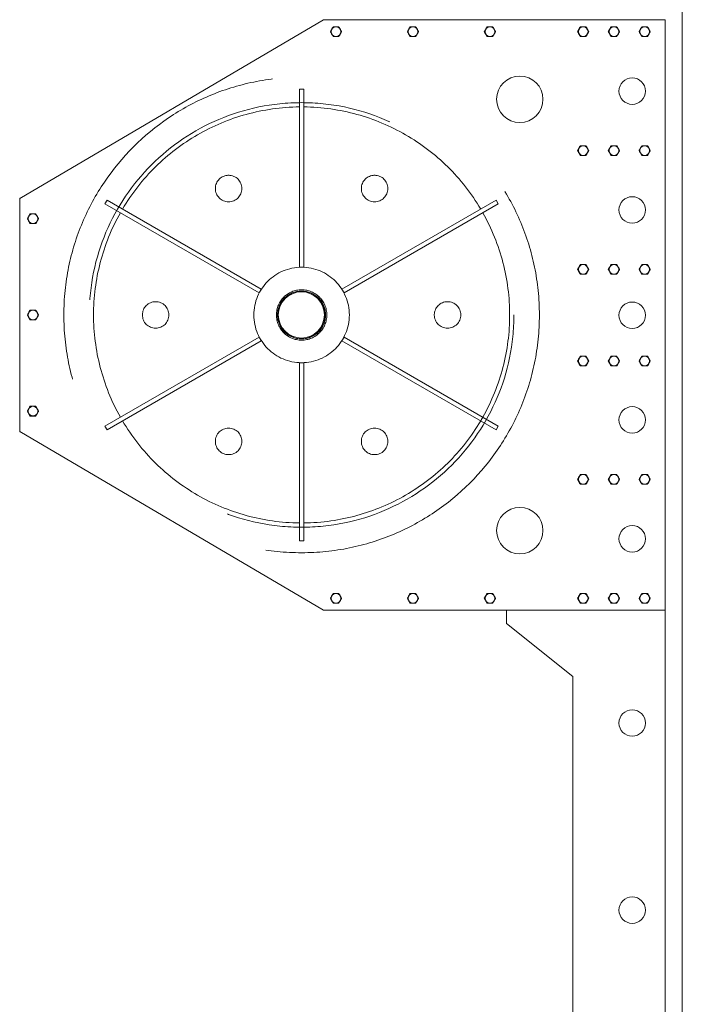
# Model space of a CAD drawing. Header units: millimetres. Extents: x 11264 to 19674, y -752784 to -746844.
# Tile 6 of 56: x 12254 to 12639, y -748565 to -747993. Entities that reach past the tile are written whole.
import ezdxf

# ---------------------------------------------------------------- set-up
doc = ezdxf.new("R2010")
doc.units = ezdxf.units.MM
doc.header["$MEASUREMENT"] = 0
for name, pattern in [('DGN Style 1', [238.072395, 0.396127, -237.676268]), ('DGN Style 2', [396.127113, 237.676268, -158.450845]), ('DGN Style 6', [753.433768, 0.396127, -158.450845, 277.288979, -158.450845, 0.396127, -158.450845])]:
    doc.linetypes.add(name, pattern=pattern)
doc.layers.add('Main Cradle', color=7, linetype='Continuous', lineweight=0)
doc.layers.add('Sheave', color=7, linetype='Continuous', lineweight=0)

# ---------------------------------------------------------------- blocks, each defined once
blk = doc.blocks.new('*U58')
at = {"color": 7, "linetype": 'DGN Style 2', "lineweight": 0, "flags": 128}
for points in [[(-3049.26, 1677.55), (-3051.73, 1677.55), (-3051.73, 1780.98), (-3049.26, 1780.98), (-3049.26, 1677.55)], [(-3073.9, 1664.75), (-3075.13, 1662.61), (-3164.71, 1714.33), (-3163.47, 1716.46), (-3073.9, 1664.75)], [(-3025.86, 1662.61), (-3027.09, 1664.75), (-2937.52, 1716.46), (-2936.29, 1714.33), (-3025.86, 1662.61)], [(-3075.13, 1637.01), (-3073.9, 1634.88), (-3163.47, 1583.16), (-3164.71, 1585.3), (-3075.13, 1637.01)], [(-3027.09, 1634.88), (-3025.86, 1637.01), (-2936.29, 1585.3), (-2937.52, 1583.16), (-3027.09, 1634.88)], [(-3051.73, 1622.08), (-3049.26, 1622.08), (-3049.26, 1518.64), (-3051.73, 1518.64), (-3051.73, 1622.08)]]:
    blk.add_lwpolyline(points, close=True, dxfattribs=at)
at = {"color": 7, "linetype": 'DGN Style 6', "lineweight": 0, "flags": 128}
blk.add_lwpolyline([(-3064.36, 1649.81, 1), (-3036.63, 1649.81, 1), (-3064.36, 1649.81)], format="xyb", close=True, dxfattribs=at)
at = {"color": 7, "linetype": 'DGN Style 2', "lineweight": 0}
for centre, radius in [((-3050.5, 1649.81), 138.06), ((-3050.5, 1649.81), 123.27), ((-3092.87, 1723.2), 7.7), ((-3008.12, 1723.2), 7.7), ((-3050.5, 1649.81), 27.73), ((-3050.5, 1649.81), 14.64), ((-3050.5, 1649.81), 13.87), ((-3135.24, 1649.81), 7.7), ((-2965.75, 1649.81), 7.7), ((-3092.87, 1576.42), 7.7), ((-3008.12, 1576.42), 7.7)]:
    blk.add_circle(centre, radius, dxfattribs=at)
at = {"color": 7, "linetype": 'DGN Style 2', "lineweight": 0, "extrusion": (0, 0, -1)}
for start, end in [(30.5847, 89.4153), (209.4153, 210.5847)]:
    blk.add_arc((3050.5, 1649.81), 120.8, start, end, dxfattribs=at)
at = {"color": 7, "linetype": 'DGN Style 2', "lineweight": 0}
for start, end in [(30.5847, 89.4153), (150.5847, 209.4153), (330.5847, 29.4153), (210.5847, 269.4153), (270.5847, 329.4153)]:
    blk.add_arc((-3050.5, 1649.81), 120.8, start, end, dxfattribs=at)
at = {"layer": 'Main Cradle', "color": 7, "linetype": 'Continuous', "lineweight": 0}
blk.add_line((-2829.46, 2278.47), (-2829.46, 1021.15), dxfattribs=at)
at = {"layer": 'Sheave', "color": 7, "linetype": 'Continuous', "lineweight": 0}
for p, q in [((-3037.86, 1821.25), (-3214.18, 1717.5)), ((-2839.46, 1821.25), (-3037.86, 1821.25)), ((-2839.46, 1478.37), (-2839.46, 1821.25)), ((-3033.79, 1814.32), (-3033.79, 1814.32)), ((-2989.1, 1814.32), (-2989.1, 1814.32)), ((-2944.42, 1814.32), (-2944.42, 1814.32)), ((-2883.75, 1814.32), (-2883.75, 1814.32)), ((-2865.9, 1814.32), (-2865.9, 1814.32)), ((-2848.04, 1814.32), (-2848.04, 1814.32)), ((-2839.45, 1805.85), (-2839.46, 1805.85)), ((-2883.75, 1745.28), (-2883.75, 1745.28)), ((-2865.9, 1745.28), (-2865.9, 1745.28)), ((-2848.04, 1745.28), (-2848.04, 1745.28)), ((-3214.18, 1717.61), (-3214, 1717.61)), ((-3214.18, 1717.5), (-3214.18, 1717.61)), ((-3214.18, 1717.5), (-3214.18, 1582.12)), ((-3209.74, 1705.67), (-3209.74, 1705.67)), ((-2883.75, 1676.24), (-2883.75, 1676.24)), ((-2865.9, 1676.24), (-2865.9, 1676.24)), ((-2848.04, 1676.24), (-2848.04, 1676.24)), ((-3209.74, 1649.81), (-3209.74, 1649.81)), ((-2883.75, 1623.03), (-2883.75, 1623.03)), ((-2865.9, 1623.03), (-2865.9, 1623.03)), ((-2848.04, 1623.03), (-2848.04, 1623.03)), ((-3209.74, 1593.96), (-3209.74, 1593.96)), ((-3214.18, 1582.12), (-3037.86, 1478.37)), ((-3214.18, 1582.02), (-3214.18, 1582.12)), ((-3214, 1582.02), (-3214.18, 1582.02)), ((-2883.75, 1554.35), (-2883.75, 1554.35)), ((-2865.9, 1554.35), (-2865.9, 1554.35)), ((-2848.04, 1554.35), (-2848.04, 1554.35)), ((-2839.45, 1493.78), (-2839.46, 1493.78)), ((-3033.79, 1485.31), (-3033.79, 1485.31)), ((-2989.1, 1485.31), (-2989.1, 1485.31)), ((-2944.42, 1485.31), (-2944.42, 1485.31)), ((-2883.75, 1485.31), (-2883.75, 1485.31)), ((-2865.9, 1485.31), (-2865.9, 1485.31)), ((-2848.04, 1485.31), (-2848.04, 1485.31)), ((-3037.86, 1478.37), (-2839.46, 1478.37)), ((-2931.54, 1478.37), (-2931.54, 1470.66)), ((-2839.45, 1478.37), (-2839.46, 1478.37)), ((-2839.46, 1154.32), (-2839.46, 1478.37)), ((-2931.54, 1470.66), (-2893.02, 1439.85)), ((-2893.02, 1439.85), (-2893.02, 1192.84))]:
    blk.add_line(p, q, dxfattribs=at)
for centre, radius in [((-3030.53, 1814.32), 2.82), ((-2985.84, 1814.32), 2.82), ((-2941.16, 1814.32), 2.82), ((-3206.48, 1705.67), 2.82), ((-3050.64, 1649.81), 13.41), ((-3206.48, 1649.81), 2.82), ((-2887.01, 1623.03), 2.82), ((-2869.16, 1623.03), 2.82), ((-2851.3, 1623.03), 2.82), ((-2887.01, 1554.35), 2.82), ((-2869.16, 1554.35), 2.82), ((-2851.3, 1554.35), 2.82), ((-2887.01, 1485.31), 2.82), ((-2869.16, 1485.31), 2.82), ((-2851.3, 1485.31), 2.82)]:
    blk.add_arc(centre, radius, 0, 360, dxfattribs=at)
at = {"layer": 'Sheave', "color": 7, "linetype": 'Continuous', "lineweight": 0, "extrusion": (0, 0, -1)}
for centre, radius, start, end in [((2887.01, 1814.32), 2.82, 0, 360), ((2869.16, 1814.32), 2.82, 0, 360), ((2851.3, 1814.32), 2.82, 0, 360), ((2923.84, 1775.03), 13.48, 0, 360), ((2923.83, 1775.03), 13.48, 360, 89.9799), ((2858.54, 1779.8), 7.7, 0, 360), ((2858.53, 1779.8), 7.7, 0, 89.9649), ((2858.53, 1779.8), 7.7, 270.0351, 0), ((2923.83, 1775.03), 13.48, 270.0201, 360), ((2887.01, 1745.28), 2.82, 0, 360), ((2869.16, 1745.28), 2.82, 0, 360), ((2851.3, 1745.28), 2.82, 0, 360), ((2858.54, 1710.76), 7.7, 0, 360), ((2858.53, 1710.76), 7.7, 0, 89.9649), ((2858.53, 1710.76), 7.7, 270.0351, 0), ((2887.01, 1676.24), 2.82, 0, 360), ((2869.16, 1676.24), 2.82, 0, 360), ((2851.3, 1676.24), 2.82, 0, 360), ((3050.65, 1649.81), 13.87, 0, 360), ((3050.64, 1649.81), 13.87, 360, 89.9822), ((2858.54, 1649.63), 7.7, 0, 360), ((2858.53, 1649.63), 7.7, 0, 89.9649), ((3050.64, 1649.81), 13.87, 270.0212, 360), ((2858.53, 1649.63), 7.7, 270.0351, 0), ((3206.48, 1593.96), 2.82, 0, 360), ((2858.54, 1588.86), 7.7, 0, 360), ((2858.53, 1588.86), 7.7, 0, 89.9649), ((2858.53, 1588.86), 7.7, 270.0351, 0), ((2923.84, 1524.59), 13.48, 0, 360), ((2923.83, 1524.59), 13.48, 0, 89.9799), ((2858.54, 1519.82), 7.7, 0, 360), ((2858.53, 1519.82), 7.7, 0, 89.9649), ((2923.83, 1524.59), 13.48, 270.0201, 0), ((2858.53, 1519.82), 7.7, 270.0351, 0), ((3030.53, 1485.31), 2.82, 0, 360), ((2985.84, 1485.31), 2.82, 0, 360), ((2941.16, 1485.31), 2.82, 0, 360), ((2858.54, 1412.88), 7.7, 0, 360), ((2858.53, 1412.88), 7.7, 360, 89.9649), ((2858.53, 1412.88), 7.7, 270.0351, 360), ((2858.54, 1304.25), 7.7, 0, 360), ((2858.53, 1304.25), 7.7, 0, 89.9649), ((2858.53, 1304.25), 7.7, 270.0351, 0)]:
    blk.add_arc(centre, radius, start, end, dxfattribs=at)
at = {"layer": 'Sheave', "color": 7, "linetype": 'Continuous', "lineweight": 0}
for points, knots in [([(-3033.79, 1814.32), (-3033.41, 1814.97), (-3032.89, 1815.88), (-3032.35, 1816.81), (-3032.22, 1817.03), (-3032.16, 1817.14)], [0, 0, 0, 0, 0.752236, 0.875551, 1, 1, 1, 1]), ([(-3032.16, 1811.49), (-3032.53, 1812.14), (-3033.06, 1813.06), (-3033.6, 1813.99), (-3033.72, 1814.21), (-3033.79, 1814.32)], [0, 0, 0, 0, 0.752236, 0.87555, 1, 1, 1, 1]), ([(-3032.16, 1817.14), (-3031.67, 1817.14), (-3030.65, 1817.14), (-3029.51, 1817.14), (-3028.99, 1817.14), (-3028.89, 1817.14)], [0, 0, 0, 0, 0.483461, 0.908171, 1, 1, 1, 1]), ([(-3028.89, 1817.14), (-3028.52, 1816.49), (-3027.99, 1815.58), (-3027.45, 1814.65), (-3027.33, 1814.43), (-3027.26, 1814.32)], [0, 0, 0, 0, 0.752236, 0.87555, 1, 1, 1, 1]), ([(-3027.26, 1814.32), (-3027.64, 1813.67), (-3028.17, 1812.76), (-3028.7, 1811.82), (-3028.83, 1811.6), (-3028.89, 1811.49)], [0, 0, 0, 0, 0.752236, 0.875551, 1, 1, 1, 1]), ([(-2989.1, 1814.32), (-2988.73, 1814.97), (-2988.2, 1815.88), (-2987.66, 1816.81), (-2987.54, 1817.03), (-2987.47, 1817.14)], [0, 0, 0, 0, 0.752236, 0.875551, 1, 1, 1, 1]), ([(-2987.47, 1811.49), (-2987.85, 1812.14), (-2988.37, 1813.06), (-2988.91, 1813.99), (-2989.04, 1814.21), (-2989.1, 1814.32)], [0, 0, 0, 0, 0.752236, 0.87555, 1, 1, 1, 1]), ([(-2987.47, 1817.14), (-2986.99, 1817.14), (-2985.97, 1817.14), (-2984.83, 1817.14), (-2984.31, 1817.14), (-2984.21, 1817.14)], [0, 0, 0, 0, 0.483461, 0.908171, 1, 1, 1, 1]), ([(-2984.21, 1817.14), (-2983.84, 1816.49), (-2983.31, 1815.58), (-2982.77, 1814.65), (-2982.64, 1814.43), (-2982.58, 1814.32)], [0, 0, 0, 0, 0.752236, 0.87555, 1, 1, 1, 1]), ([(-2982.58, 1814.32), (-2982.95, 1813.67), (-2983.48, 1812.76), (-2984.02, 1811.82), (-2984.15, 1811.6), (-2984.21, 1811.49)], [0, 0, 0, 0, 0.752236, 0.875551, 1, 1, 1, 1]), ([(-2944.42, 1814.32), (-2944.04, 1814.97), (-2943.52, 1815.88), (-2942.98, 1816.81), (-2942.85, 1817.03), (-2942.79, 1817.14)], [0, 0, 0, 0, 0.752236, 0.875551, 1, 1, 1, 1]), ([(-2942.79, 1811.49), (-2943.16, 1812.14), (-2943.69, 1813.06), (-2944.23, 1813.99), (-2944.35, 1814.21), (-2944.42, 1814.32)], [0, 0, 0, 0, 0.752236, 0.87555, 1, 1, 1, 1]), ([(-2942.79, 1817.14), (-2942.3, 1817.14), (-2941.28, 1817.14), (-2940.14, 1817.14), (-2939.62, 1817.14), (-2939.53, 1817.14)], [0, 0, 0, 0, 0.483461, 0.908171, 1, 1, 1, 1]), ([(-2939.53, 1817.14), (-2939.15, 1816.49), (-2938.63, 1815.58), (-2938.09, 1814.65), (-2937.96, 1814.43), (-2937.9, 1814.32)], [0, 0, 0, 0, 0.752236, 0.87555, 1, 1, 1, 1]), ([(-2937.9, 1814.32), (-2938.27, 1813.67), (-2938.8, 1812.76), (-2939.34, 1811.82), (-2939.46, 1811.6), (-2939.53, 1811.49)], [0, 0, 0, 0, 0.752236, 0.875551, 1, 1, 1, 1]), ([(-2888.64, 1817.14), (-2889.02, 1816.49), (-2889.55, 1815.58), (-2890.08, 1814.65), (-2890.21, 1814.43), (-2890.28, 1814.32)], [0, 0, 0, 0, 0.752236, 0.87555, 1, 1, 1, 1]), ([(-2890.28, 1814.32), (-2889.9, 1813.67), (-2889.37, 1812.76), (-2888.84, 1811.82), (-2888.71, 1811.6), (-2888.64, 1811.49)], [0, 0, 0, 0, 0.752236, 0.875551, 1, 1, 1, 1]), ([(-2885.38, 1817.14), (-2885.87, 1817.14), (-2886.89, 1817.14), (-2888.03, 1817.14), (-2888.55, 1817.14), (-2888.64, 1817.14)], [0, 0, 0, 0, 0.483461, 0.908171, 1, 1, 1, 1]), ([(-2883.75, 1814.32), (-2884.13, 1814.97), (-2884.65, 1815.88), (-2885.19, 1816.81), (-2885.32, 1817.03), (-2885.38, 1817.14)], [0, 0, 0, 0, 0.752236, 0.875551, 1, 1, 1, 1]), ([(-2885.38, 1811.49), (-2885.01, 1812.14), (-2884.48, 1813.06), (-2883.94, 1813.99), (-2883.82, 1814.21), (-2883.75, 1814.32)], [0, 0, 0, 0, 0.752236, 0.87555, 1, 1, 1, 1]), ([(-2870.79, 1817.14), (-2871.16, 1816.49), (-2871.69, 1815.58), (-2872.23, 1814.65), (-2872.35, 1814.43), (-2872.42, 1814.32)], [0, 0, 0, 0, 0.752236, 0.87555, 1, 1, 1, 1]), ([(-2872.42, 1814.32), (-2872.04, 1813.67), (-2871.52, 1812.76), (-2870.98, 1811.82), (-2870.85, 1811.6), (-2870.79, 1811.49)], [0, 0, 0, 0, 0.752236, 0.875551, 1, 1, 1, 1]), ([(-2867.53, 1817.14), (-2868.01, 1817.14), (-2869.03, 1817.14), (-2870.17, 1817.14), (-2870.69, 1817.14), (-2870.79, 1817.14)], [0, 0, 0, 0, 0.483461, 0.908171, 1, 1, 1, 1]), ([(-2865.9, 1814.32), (-2866.27, 1814.97), (-2866.8, 1815.88), (-2867.34, 1816.81), (-2867.46, 1817.03), (-2867.53, 1817.14)], [0, 0, 0, 0, 0.752236, 0.875551, 1, 1, 1, 1]), ([(-2867.53, 1811.49), (-2867.15, 1812.14), (-2866.62, 1813.06), (-2866.09, 1813.99), (-2865.96, 1814.21), (-2865.9, 1814.32)], [0, 0, 0, 0, 0.752236, 0.87555, 1, 1, 1, 1]), ([(-2852.93, 1817.14), (-2853.3, 1816.49), (-2853.83, 1815.58), (-2854.37, 1814.65), (-2854.5, 1814.43), (-2854.56, 1814.32)], [0, 0, 0, 0, 0.752236, 0.87555, 1, 1, 1, 1]), ([(-2854.56, 1814.32), (-2854.19, 1813.67), (-2853.66, 1812.76), (-2853.12, 1811.82), (-2852.99, 1811.6), (-2852.93, 1811.49)], [0, 0, 0, 0, 0.752236, 0.875551, 1, 1, 1, 1]), ([(-2849.67, 1817.14), (-2850.15, 1817.14), (-2851.17, 1817.14), (-2852.31, 1817.14), (-2852.84, 1817.14), (-2852.93, 1817.14)], [0, 0, 0, 0, 0.483461, 0.908171, 1, 1, 1, 1]), ([(-2848.04, 1814.32), (-2848.41, 1814.97), (-2848.94, 1815.88), (-2849.48, 1816.81), (-2849.61, 1817.03), (-2849.67, 1817.14)], [0, 0, 0, 0, 0.752236, 0.875551, 1, 1, 1, 1]), ([(-2849.67, 1811.49), (-2849.29, 1812.14), (-2848.77, 1813.06), (-2848.23, 1813.99), (-2848.1, 1814.21), (-2848.04, 1814.32)], [0, 0, 0, 0, 0.752236, 0.87555, 1, 1, 1, 1]), ([(-3028.89, 1811.49), (-3028.99, 1811.49), (-3029.87, 1811.49), (-3031.09, 1811.49), (-3032.02, 1811.49), (-3032.16, 1811.49)], [0, 0, 0, 0, 0.091829, 0.864942, 1, 1, 1, 1]), ([(-2984.21, 1811.49), (-2984.31, 1811.49), (-2985.18, 1811.49), (-2986.4, 1811.49), (-2987.33, 1811.49), (-2987.47, 1811.49)], [0, 0, 0, 0, 0.091829, 0.864942, 1, 1, 1, 1]), ([(-2939.53, 1811.49), (-2939.62, 1811.49), (-2940.5, 1811.49), (-2941.72, 1811.49), (-2942.65, 1811.49), (-2942.79, 1811.49)], [0, 0, 0, 0, 0.091829, 0.864942, 1, 1, 1, 1]), ([(-2888.64, 1811.49), (-2888.55, 1811.49), (-2887.67, 1811.49), (-2886.45, 1811.49), (-2885.52, 1811.49), (-2885.38, 1811.49)], [0, 0, 0, 0, 0.091829, 0.864942, 1, 1, 1, 1]), ([(-2870.79, 1811.49), (-2870.69, 1811.49), (-2869.82, 1811.49), (-2868.6, 1811.49), (-2867.66, 1811.49), (-2867.53, 1811.49)], [0, 0, 0, 0, 0.091829, 0.864942, 1, 1, 1, 1]), ([(-2852.93, 1811.49), (-2852.84, 1811.49), (-2851.96, 1811.49), (-2850.74, 1811.49), (-2849.81, 1811.49), (-2849.67, 1811.49)], [0, 0, 0, 0, 0.091829, 0.864942, 1, 1, 1, 1]), ([(-2888.64, 1748.1), (-2889.02, 1747.45), (-2889.55, 1746.54), (-2890.08, 1745.61), (-2890.21, 1745.39), (-2890.28, 1745.28)], [0, 0, 0, 0, 0.752236, 0.87555, 1, 1, 1, 1]), ([(-2890.28, 1745.28), (-2889.9, 1744.63), (-2889.37, 1743.71), (-2888.84, 1742.78), (-2888.71, 1742.56), (-2888.64, 1742.45)], [0, 0, 0, 0, 0.752236, 0.875551, 1, 1, 1, 1]), ([(-2885.38, 1748.1), (-2885.87, 1748.1), (-2886.89, 1748.1), (-2888.03, 1748.1), (-2888.55, 1748.1), (-2888.64, 1748.1)], [0, 0, 0, 0, 0.483461, 0.908171, 1, 1, 1, 1]), ([(-2883.75, 1745.28), (-2884.13, 1745.92), (-2884.65, 1746.84), (-2885.19, 1747.77), (-2885.32, 1747.99), (-2885.38, 1748.1)], [0, 0, 0, 0, 0.752236, 0.875551, 1, 1, 1, 1]), ([(-2885.38, 1742.45), (-2885.01, 1743.1), (-2884.48, 1744.01), (-2883.94, 1744.95), (-2883.82, 1745.17), (-2883.75, 1745.28)], [0, 0, 0, 0, 0.752236, 0.87555, 1, 1, 1, 1]), ([(-2870.79, 1748.1), (-2871.16, 1747.45), (-2871.69, 1746.54), (-2872.23, 1745.61), (-2872.35, 1745.39), (-2872.42, 1745.28)], [0, 0, 0, 0, 0.752236, 0.87555, 1, 1, 1, 1]), ([(-2872.42, 1745.28), (-2872.04, 1744.63), (-2871.52, 1743.71), (-2870.98, 1742.78), (-2870.85, 1742.56), (-2870.79, 1742.45)], [0, 0, 0, 0, 0.752236, 0.875551, 1, 1, 1, 1]), ([(-2867.53, 1748.1), (-2868.01, 1748.1), (-2869.03, 1748.1), (-2870.17, 1748.1), (-2870.69, 1748.1), (-2870.79, 1748.1)], [0, 0, 0, 0, 0.483461, 0.908171, 1, 1, 1, 1]), ([(-2865.9, 1745.28), (-2866.27, 1745.92), (-2866.8, 1746.84), (-2867.34, 1747.77), (-2867.46, 1747.99), (-2867.53, 1748.1)], [0, 0, 0, 0, 0.752236, 0.875551, 1, 1, 1, 1]), ([(-2867.53, 1742.45), (-2867.15, 1743.1), (-2866.62, 1744.01), (-2866.09, 1744.95), (-2865.96, 1745.17), (-2865.9, 1745.28)], [0, 0, 0, 0, 0.752236, 0.87555, 1, 1, 1, 1]), ([(-2852.93, 1748.1), (-2853.3, 1747.45), (-2853.83, 1746.54), (-2854.37, 1745.61), (-2854.5, 1745.39), (-2854.56, 1745.28)], [0, 0, 0, 0, 0.752236, 0.87555, 1, 1, 1, 1]), ([(-2854.56, 1745.28), (-2854.19, 1744.63), (-2853.66, 1743.71), (-2853.12, 1742.78), (-2852.99, 1742.56), (-2852.93, 1742.45)], [0, 0, 0, 0, 0.752236, 0.875551, 1, 1, 1, 1]), ([(-2849.67, 1748.1), (-2850.15, 1748.1), (-2851.17, 1748.1), (-2852.31, 1748.1), (-2852.84, 1748.1), (-2852.93, 1748.1)], [0, 0, 0, 0, 0.483461, 0.908171, 1, 1, 1, 1]), ([(-2848.04, 1745.28), (-2848.41, 1745.92), (-2848.94, 1746.84), (-2849.48, 1747.77), (-2849.61, 1747.99), (-2849.67, 1748.1)], [0, 0, 0, 0, 0.752236, 0.875551, 1, 1, 1, 1]), ([(-2849.67, 1742.45), (-2849.29, 1743.1), (-2848.77, 1744.01), (-2848.23, 1744.95), (-2848.1, 1745.17), (-2848.04, 1745.28)], [0, 0, 0, 0, 0.752236, 0.87555, 1, 1, 1, 1]), ([(-2888.64, 1742.45), (-2888.55, 1742.45), (-2887.67, 1742.45), (-2886.45, 1742.45), (-2885.52, 1742.45), (-2885.38, 1742.45)], [0, 0, 0, 0, 0.091829, 0.864942, 1, 1, 1, 1]), ([(-2870.79, 1742.45), (-2870.69, 1742.45), (-2869.82, 1742.45), (-2868.6, 1742.45), (-2867.66, 1742.45), (-2867.53, 1742.45)], [0, 0, 0, 0, 0.091829, 0.864942, 1, 1, 1, 1]), ([(-2852.93, 1742.45), (-2852.84, 1742.45), (-2851.96, 1742.45), (-2850.74, 1742.45), (-2849.81, 1742.45), (-2849.67, 1742.45)], [0, 0, 0, 0, 0.091829, 0.864942, 1, 1, 1, 1]), ([(-3209.74, 1705.67), (-3209.37, 1706.32), (-3208.84, 1707.23), (-3208.3, 1708.16), (-3208.17, 1708.38), (-3208.11, 1708.49)], [0, 0, 0, 0, 0.752236, 0.875551, 1, 1, 1, 1]), ([(-3208.11, 1702.84), (-3208.49, 1703.49), (-3209.01, 1704.4), (-3209.55, 1705.34), (-3209.68, 1705.56), (-3209.74, 1705.67)], [0, 0, 0, 0, 0.752236, 0.87555, 1, 1, 1, 1]), ([(-3208.11, 1708.49), (-3207.63, 1708.49), (-3206.61, 1708.49), (-3205.47, 1708.49), (-3204.94, 1708.49), (-3204.85, 1708.49)], [0, 0, 0, 0, 0.483461, 0.908171, 1, 1, 1, 1]), ([(-3204.85, 1708.49), (-3204.47, 1707.84), (-3203.95, 1706.93), (-3203.41, 1706), (-3203.28, 1705.78), (-3203.22, 1705.67)], [0, 0, 0, 0, 0.752236, 0.87555, 1, 1, 1, 1]), ([(-3203.22, 1705.67), (-3203.59, 1705.02), (-3204.12, 1704.11), (-3204.66, 1703.17), (-3204.79, 1702.95), (-3204.85, 1702.84)], [0, 0, 0, 0, 0.752236, 0.875551, 1, 1, 1, 1]), ([(-3204.85, 1702.84), (-3204.94, 1702.84), (-3205.82, 1702.84), (-3207.04, 1702.84), (-3207.97, 1702.84), (-3208.11, 1702.84)], [0, 0, 0, 0, 0.091829, 0.864942, 1, 1, 1, 1]), ([(-2888.64, 1679.06), (-2889.02, 1678.41), (-2889.55, 1677.5), (-2890.08, 1676.57), (-2890.21, 1676.35), (-2890.28, 1676.24)], [0, 0, 0, 0, 0.752236, 0.87555, 1, 1, 1, 1]), ([(-2890.28, 1676.24), (-2889.9, 1675.59), (-2889.37, 1674.68), (-2888.84, 1673.74), (-2888.71, 1673.52), (-2888.64, 1673.41)], [0, 0, 0, 0, 0.752236, 0.875551, 1, 1, 1, 1]), ([(-2885.38, 1679.06), (-2885.87, 1679.06), (-2886.89, 1679.06), (-2888.03, 1679.06), (-2888.55, 1679.06), (-2888.64, 1679.06)], [0, 0, 0, 0, 0.483461, 0.908171, 1, 1, 1, 1]), ([(-2883.75, 1676.24), (-2884.13, 1676.89), (-2884.65, 1677.8), (-2885.19, 1678.73), (-2885.32, 1678.95), (-2885.38, 1679.06)], [0, 0, 0, 0, 0.752236, 0.875551, 1, 1, 1, 1]), ([(-2885.38, 1673.41), (-2885.01, 1674.06), (-2884.48, 1674.97), (-2883.94, 1675.91), (-2883.82, 1676.13), (-2883.75, 1676.24)], [0, 0, 0, 0, 0.752236, 0.87555, 1, 1, 1, 1]), ([(-2870.79, 1679.06), (-2871.16, 1678.41), (-2871.69, 1677.5), (-2872.23, 1676.57), (-2872.35, 1676.35), (-2872.42, 1676.24)], [0, 0, 0, 0, 0.752236, 0.87555, 1, 1, 1, 1]), ([(-2872.42, 1676.24), (-2872.04, 1675.59), (-2871.52, 1674.68), (-2870.98, 1673.74), (-2870.85, 1673.52), (-2870.79, 1673.41)], [0, 0, 0, 0, 0.752236, 0.875551, 1, 1, 1, 1]), ([(-2867.53, 1679.06), (-2868.01, 1679.06), (-2869.03, 1679.06), (-2870.17, 1679.06), (-2870.69, 1679.06), (-2870.79, 1679.06)], [0, 0, 0, 0, 0.483461, 0.908171, 1, 1, 1, 1]), ([(-2865.9, 1676.24), (-2866.27, 1676.89), (-2866.8, 1677.8), (-2867.34, 1678.73), (-2867.46, 1678.95), (-2867.53, 1679.06)], [0, 0, 0, 0, 0.752236, 0.875551, 1, 1, 1, 1]), ([(-2867.53, 1673.41), (-2867.15, 1674.06), (-2866.62, 1674.97), (-2866.09, 1675.91), (-2865.96, 1676.13), (-2865.9, 1676.24)], [0, 0, 0, 0, 0.752236, 0.87555, 1, 1, 1, 1]), ([(-2852.93, 1679.06), (-2853.3, 1678.41), (-2853.83, 1677.5), (-2854.37, 1676.57), (-2854.5, 1676.35), (-2854.56, 1676.24)], [0, 0, 0, 0, 0.752236, 0.87555, 1, 1, 1, 1]), ([(-2854.56, 1676.24), (-2854.19, 1675.59), (-2853.66, 1674.68), (-2853.12, 1673.74), (-2852.99, 1673.52), (-2852.93, 1673.41)], [0, 0, 0, 0, 0.752236, 0.875551, 1, 1, 1, 1]), ([(-2849.67, 1679.06), (-2850.15, 1679.06), (-2851.17, 1679.06), (-2852.31, 1679.06), (-2852.84, 1679.06), (-2852.93, 1679.06)], [0, 0, 0, 0, 0.483461, 0.908171, 1, 1, 1, 1]), ([(-2848.04, 1676.24), (-2848.41, 1676.89), (-2848.94, 1677.8), (-2849.48, 1678.73), (-2849.61, 1678.95), (-2849.67, 1679.06)], [0, 0, 0, 0, 0.752236, 0.875551, 1, 1, 1, 1]), ([(-2849.67, 1673.41), (-2849.29, 1674.06), (-2848.77, 1674.97), (-2848.23, 1675.91), (-2848.1, 1676.13), (-2848.04, 1676.24)], [0, 0, 0, 0, 0.752236, 0.87555, 1, 1, 1, 1]), ([(-2888.64, 1673.41), (-2888.55, 1673.41), (-2887.67, 1673.41), (-2886.45, 1673.41), (-2885.52, 1673.41), (-2885.38, 1673.41)], [0, 0, 0, 0, 0.091829, 0.864942, 1, 1, 1, 1]), ([(-2870.79, 1673.41), (-2870.69, 1673.41), (-2869.82, 1673.41), (-2868.6, 1673.41), (-2867.66, 1673.41), (-2867.53, 1673.41)], [0, 0, 0, 0, 0.091829, 0.864942, 1, 1, 1, 1]), ([(-2852.93, 1673.41), (-2852.84, 1673.41), (-2851.96, 1673.41), (-2850.74, 1673.41), (-2849.81, 1673.41), (-2849.67, 1673.41)], [0, 0, 0, 0, 0.091829, 0.864942, 1, 1, 1, 1]), ([(-3050.65, 1663.68), (-3047.01, 1663.68), (-3043.4, 1662.17), (-3038.29, 1657.06), (-3036.78, 1653.46), (-3036.78, 1649.82)], [0, 0, 0, 0, 0.25, 0.25, 0.5, 0.5, 0.5, 0.5]), ([(-3209.74, 1649.81), (-3209.37, 1650.46), (-3208.84, 1651.37), (-3208.3, 1652.31), (-3208.17, 1652.53), (-3208.11, 1652.64)], [0, 0, 0, 0, 0.752236, 0.875551, 1, 1, 1, 1]), ([(-3208.11, 1652.64), (-3207.63, 1652.64), (-3206.61, 1652.64), (-3205.47, 1652.64), (-3204.94, 1652.64), (-3204.85, 1652.64)], [0, 0, 0, 0, 0.483461, 0.908171, 1, 1, 1, 1]), ([(-3204.85, 1652.64), (-3204.47, 1651.99), (-3203.95, 1651.07), (-3203.41, 1650.14), (-3203.28, 1649.92), (-3203.22, 1649.81)], [0, 0, 0, 0, 0.752236, 0.87555, 1, 1, 1, 1]), ([(-3208.11, 1646.99), (-3208.49, 1647.64), (-3209.01, 1648.55), (-3209.55, 1649.48), (-3209.68, 1649.7), (-3209.74, 1649.81)], [0, 0, 0, 0, 0.752236, 0.87555, 1, 1, 1, 1]), ([(-3204.85, 1646.99), (-3204.94, 1646.99), (-3205.82, 1646.99), (-3207.04, 1646.99), (-3207.97, 1646.99), (-3208.11, 1646.99)], [0, 0, 0, 0, 0.091829, 0.864942, 1, 1, 1, 1]), ([(-3203.22, 1649.81), (-3203.59, 1649.16), (-3204.12, 1648.25), (-3204.66, 1647.32), (-3204.79, 1647.1), (-3204.85, 1646.99)], [0, 0, 0, 0, 0.752236, 0.875551, 1, 1, 1, 1]), ([(-3036.78, 1649.81), (-3036.78, 1646.18), (-3038.28, 1642.57), (-3043.42, 1637.44), (-3047.03, 1635.95), (-3050.65, 1635.94)], [0, 0, 0, 0, 0.2498705, 0.2498705, 0.4998705, 0.4998705, 0.4998705, 0.4998705]), ([(-2890.28, 1623.03), (-2889.9, 1623.68), (-2889.37, 1624.59), (-2888.84, 1625.52), (-2888.71, 1625.74), (-2888.64, 1625.85)], [0, 0, 0, 0, 0.752236, 0.875551, 1, 1, 1, 1]), ([(-2888.64, 1625.85), (-2888.55, 1625.85), (-2887.67, 1625.85), (-2886.45, 1625.85), (-2885.52, 1625.85), (-2885.38, 1625.85)], [0, 0, 0, 0, 0.091829, 0.864942, 1, 1, 1, 1]), ([(-2885.38, 1625.85), (-2885.01, 1625.2), (-2884.48, 1624.29), (-2883.94, 1623.36), (-2883.82, 1623.14), (-2883.75, 1623.03)], [0, 0, 0, 0, 0.752236, 0.87555, 1, 1, 1, 1]), ([(-2872.42, 1623.03), (-2872.04, 1623.68), (-2871.52, 1624.59), (-2870.98, 1625.52), (-2870.85, 1625.74), (-2870.79, 1625.85)], [0, 0, 0, 0, 0.752236, 0.875551, 1, 1, 1, 1]), ([(-2870.79, 1625.85), (-2870.69, 1625.85), (-2869.82, 1625.85), (-2868.6, 1625.85), (-2867.66, 1625.85), (-2867.53, 1625.85)], [0, 0, 0, 0, 0.091829, 0.864942, 1, 1, 1, 1]), ([(-2867.53, 1625.85), (-2867.15, 1625.2), (-2866.62, 1624.29), (-2866.09, 1623.36), (-2865.96, 1623.14), (-2865.9, 1623.03)], [0, 0, 0, 0, 0.752236, 0.87555, 1, 1, 1, 1]), ([(-2854.56, 1623.03), (-2854.19, 1623.68), (-2853.66, 1624.59), (-2853.12, 1625.52), (-2852.99, 1625.74), (-2852.93, 1625.85)], [0, 0, 0, 0, 0.752236, 0.875551, 1, 1, 1, 1]), ([(-2852.93, 1625.85), (-2852.84, 1625.85), (-2851.96, 1625.85), (-2850.74, 1625.85), (-2849.81, 1625.85), (-2849.67, 1625.85)], [0, 0, 0, 0, 0.091829, 0.864942, 1, 1, 1, 1]), ([(-2849.67, 1625.85), (-2849.29, 1625.2), (-2848.77, 1624.29), (-2848.23, 1623.36), (-2848.1, 1623.14), (-2848.04, 1623.03)], [0, 0, 0, 0, 0.752236, 0.87555, 1, 1, 1, 1]), ([(-2888.64, 1620.2), (-2889.02, 1620.85), (-2889.55, 1621.76), (-2890.08, 1622.7), (-2890.21, 1622.92), (-2890.28, 1623.03)], [0, 0, 0, 0, 0.752236, 0.87555, 1, 1, 1, 1]), ([(-2885.38, 1620.2), (-2885.87, 1620.2), (-2886.89, 1620.2), (-2888.03, 1620.2), (-2888.55, 1620.2), (-2888.64, 1620.2)], [0, 0, 0, 0, 0.483461, 0.908171, 1, 1, 1, 1]), ([(-2883.75, 1623.03), (-2884.13, 1622.38), (-2884.65, 1621.47), (-2885.19, 1620.53), (-2885.32, 1620.31), (-2885.38, 1620.2)], [0, 0, 0, 0, 0.752236, 0.875551, 1, 1, 1, 1]), ([(-2870.79, 1620.2), (-2871.16, 1620.85), (-2871.69, 1621.76), (-2872.23, 1622.7), (-2872.35, 1622.92), (-2872.42, 1623.03)], [0, 0, 0, 0, 0.752236, 0.87555, 1, 1, 1, 1]), ([(-2867.53, 1620.2), (-2868.01, 1620.2), (-2869.03, 1620.2), (-2870.17, 1620.2), (-2870.69, 1620.2), (-2870.79, 1620.2)], [0, 0, 0, 0, 0.483461, 0.908171, 1, 1, 1, 1]), ([(-2865.9, 1623.03), (-2866.27, 1622.38), (-2866.8, 1621.47), (-2867.34, 1620.53), (-2867.46, 1620.31), (-2867.53, 1620.2)], [0, 0, 0, 0, 0.752236, 0.875551, 1, 1, 1, 1]), ([(-2852.93, 1620.2), (-2853.3, 1620.85), (-2853.83, 1621.76), (-2854.37, 1622.7), (-2854.5, 1622.92), (-2854.56, 1623.03)], [0, 0, 0, 0, 0.752236, 0.87555, 1, 1, 1, 1]), ([(-2849.67, 1620.2), (-2850.15, 1620.2), (-2851.17, 1620.2), (-2852.31, 1620.2), (-2852.84, 1620.2), (-2852.93, 1620.2)], [0, 0, 0, 0, 0.483461, 0.908171, 1, 1, 1, 1]), ([(-2848.04, 1623.03), (-2848.41, 1622.38), (-2848.94, 1621.47), (-2849.48, 1620.53), (-2849.61, 1620.31), (-2849.67, 1620.2)], [0, 0, 0, 0, 0.752236, 0.875551, 1, 1, 1, 1]), ([(-3208.11, 1596.78), (-3208.49, 1596.13), (-3209.01, 1595.22), (-3209.55, 1594.29), (-3209.68, 1594.07), (-3209.74, 1593.96)], [0, 0, 0, 0, 0.752236, 0.87555, 1, 1, 1, 1]), ([(-3204.85, 1596.78), (-3204.94, 1596.78), (-3205.82, 1596.78), (-3207.04, 1596.78), (-3207.97, 1596.78), (-3208.11, 1596.78)], [0, 0, 0, 0, 0.091829, 0.864942, 1, 1, 1, 1]), ([(-3203.22, 1593.96), (-3203.59, 1594.61), (-3204.12, 1595.52), (-3204.66, 1596.45), (-3204.79, 1596.67), (-3204.85, 1596.78)], [0, 0, 0, 0, 0.752236, 0.875551, 1, 1, 1, 1]), ([(-3209.74, 1593.96), (-3209.37, 1593.31), (-3208.84, 1592.4), (-3208.3, 1591.46), (-3208.17, 1591.24), (-3208.11, 1591.13)], [0, 0, 0, 0, 0.752236, 0.875551, 1, 1, 1, 1]), ([(-3208.11, 1591.13), (-3207.63, 1591.13), (-3206.61, 1591.13), (-3205.47, 1591.13), (-3204.94, 1591.13), (-3204.85, 1591.13)], [0, 0, 0, 0, 0.483461, 0.908171, 1, 1, 1, 1]), ([(-3204.85, 1591.13), (-3204.47, 1591.78), (-3203.95, 1592.69), (-3203.41, 1593.63), (-3203.28, 1593.85), (-3203.22, 1593.96)], [0, 0, 0, 0, 0.752236, 0.87555, 1, 1, 1, 1]), ([(-2890.28, 1554.35), (-2889.9, 1555), (-2889.37, 1555.91), (-2888.84, 1556.84), (-2888.71, 1557.06), (-2888.64, 1557.17)], [0, 0, 0, 0, 0.752236, 0.875551, 1, 1, 1, 1]), ([(-2888.64, 1557.17), (-2888.55, 1557.17), (-2887.67, 1557.17), (-2886.45, 1557.17), (-2885.52, 1557.17), (-2885.38, 1557.17)], [0, 0, 0, 0, 0.091829, 0.864942, 1, 1, 1, 1]), ([(-2885.38, 1557.17), (-2885.01, 1556.52), (-2884.48, 1555.61), (-2883.94, 1554.68), (-2883.82, 1554.46), (-2883.75, 1554.35)], [0, 0, 0, 0, 0.752236, 0.87555, 1, 1, 1, 1]), ([(-2872.42, 1554.35), (-2872.04, 1555), (-2871.52, 1555.91), (-2870.98, 1556.84), (-2870.85, 1557.06), (-2870.79, 1557.17)], [0, 0, 0, 0, 0.752236, 0.875551, 1, 1, 1, 1]), ([(-2870.79, 1557.17), (-2870.69, 1557.17), (-2869.82, 1557.17), (-2868.6, 1557.17), (-2867.66, 1557.17), (-2867.53, 1557.17)], [0, 0, 0, 0, 0.091829, 0.864942, 1, 1, 1, 1]), ([(-2867.53, 1557.17), (-2867.15, 1556.52), (-2866.62, 1555.61), (-2866.09, 1554.68), (-2865.96, 1554.46), (-2865.9, 1554.35)], [0, 0, 0, 0, 0.752236, 0.87555, 1, 1, 1, 1]), ([(-2854.56, 1554.35), (-2854.19, 1555), (-2853.66, 1555.91), (-2853.12, 1556.84), (-2852.99, 1557.06), (-2852.93, 1557.17)], [0, 0, 0, 0, 0.752236, 0.875551, 1, 1, 1, 1]), ([(-2852.93, 1557.17), (-2852.84, 1557.17), (-2851.96, 1557.17), (-2850.74, 1557.17), (-2849.81, 1557.17), (-2849.67, 1557.17)], [0, 0, 0, 0, 0.091829, 0.864942, 1, 1, 1, 1]), ([(-2849.67, 1557.17), (-2849.29, 1556.52), (-2848.77, 1555.61), (-2848.23, 1554.68), (-2848.1, 1554.46), (-2848.04, 1554.35)], [0, 0, 0, 0, 0.752236, 0.87555, 1, 1, 1, 1]), ([(-2888.64, 1551.52), (-2889.02, 1552.17), (-2889.55, 1553.08), (-2890.08, 1554.02), (-2890.21, 1554.24), (-2890.28, 1554.35)], [0, 0, 0, 0, 0.752236, 0.87555, 1, 1, 1, 1]), ([(-2885.38, 1551.52), (-2885.87, 1551.52), (-2886.89, 1551.52), (-2888.03, 1551.52), (-2888.55, 1551.52), (-2888.64, 1551.52)], [0, 0, 0, 0, 0.483461, 0.908171, 1, 1, 1, 1]), ([(-2883.75, 1554.35), (-2884.13, 1553.7), (-2884.65, 1552.79), (-2885.19, 1551.85), (-2885.32, 1551.63), (-2885.38, 1551.52)], [0, 0, 0, 0, 0.752236, 0.875551, 1, 1, 1, 1]), ([(-2870.79, 1551.52), (-2871.16, 1552.17), (-2871.69, 1553.08), (-2872.23, 1554.02), (-2872.35, 1554.24), (-2872.42, 1554.35)], [0, 0, 0, 0, 0.752236, 0.87555, 1, 1, 1, 1]), ([(-2867.53, 1551.52), (-2868.01, 1551.52), (-2869.03, 1551.52), (-2870.17, 1551.52), (-2870.69, 1551.52), (-2870.79, 1551.52)], [0, 0, 0, 0, 0.483461, 0.908171, 1, 1, 1, 1]), ([(-2865.9, 1554.35), (-2866.27, 1553.7), (-2866.8, 1552.79), (-2867.34, 1551.85), (-2867.46, 1551.63), (-2867.53, 1551.52)], [0, 0, 0, 0, 0.752236, 0.875551, 1, 1, 1, 1]), ([(-2852.93, 1551.52), (-2853.3, 1552.17), (-2853.83, 1553.08), (-2854.37, 1554.02), (-2854.5, 1554.24), (-2854.56, 1554.35)], [0, 0, 0, 0, 0.752236, 0.87555, 1, 1, 1, 1]), ([(-2849.67, 1551.52), (-2850.15, 1551.52), (-2851.17, 1551.52), (-2852.31, 1551.52), (-2852.84, 1551.52), (-2852.93, 1551.52)], [0, 0, 0, 0, 0.483461, 0.908171, 1, 1, 1, 1]), ([(-2848.04, 1554.35), (-2848.41, 1553.7), (-2848.94, 1552.79), (-2849.48, 1551.85), (-2849.61, 1551.63), (-2849.67, 1551.52)], [0, 0, 0, 0, 0.752236, 0.875551, 1, 1, 1, 1]), ([(-3032.16, 1488.13), (-3032.53, 1487.48), (-3033.06, 1486.57), (-3033.6, 1485.64), (-3033.72, 1485.42), (-3033.79, 1485.31)], [0, 0, 0, 0, 0.752236, 0.87555, 1, 1, 1, 1]), ([(-3028.89, 1488.13), (-3028.99, 1488.13), (-3029.87, 1488.13), (-3031.09, 1488.13), (-3032.02, 1488.13), (-3032.16, 1488.13)], [0, 0, 0, 0, 0.091829, 0.864942, 1, 1, 1, 1]), ([(-3027.26, 1485.31), (-3027.64, 1485.95), (-3028.17, 1486.87), (-3028.7, 1487.8), (-3028.83, 1488.02), (-3028.89, 1488.13)], [0, 0, 0, 0, 0.752236, 0.875551, 1, 1, 1, 1]), ([(-2987.47, 1488.13), (-2987.85, 1487.48), (-2988.37, 1486.57), (-2988.91, 1485.64), (-2989.04, 1485.42), (-2989.1, 1485.31)], [0, 0, 0, 0, 0.752236, 0.87555, 1, 1, 1, 1]), ([(-2984.21, 1488.13), (-2984.31, 1488.13), (-2985.18, 1488.13), (-2986.4, 1488.13), (-2987.33, 1488.13), (-2987.47, 1488.13)], [0, 0, 0, 0, 0.091829, 0.864942, 1, 1, 1, 1]), ([(-2982.58, 1485.31), (-2982.95, 1485.95), (-2983.48, 1486.87), (-2984.02, 1487.8), (-2984.15, 1488.02), (-2984.21, 1488.13)], [0, 0, 0, 0, 0.752236, 0.875551, 1, 1, 1, 1]), ([(-2942.79, 1488.13), (-2943.16, 1487.48), (-2943.69, 1486.57), (-2944.23, 1485.64), (-2944.35, 1485.42), (-2944.42, 1485.31)], [0, 0, 0, 0, 0.752236, 0.87555, 1, 1, 1, 1]), ([(-2939.53, 1488.13), (-2939.62, 1488.13), (-2940.5, 1488.13), (-2941.72, 1488.13), (-2942.65, 1488.13), (-2942.79, 1488.13)], [0, 0, 0, 0, 0.091829, 0.864942, 1, 1, 1, 1]), ([(-2937.9, 1485.31), (-2938.27, 1485.95), (-2938.8, 1486.87), (-2939.34, 1487.8), (-2939.46, 1488.02), (-2939.53, 1488.13)], [0, 0, 0, 0, 0.752236, 0.875551, 1, 1, 1, 1]), ([(-2890.28, 1485.31), (-2889.9, 1485.95), (-2889.37, 1486.87), (-2888.84, 1487.8), (-2888.71, 1488.02), (-2888.64, 1488.13)], [0, 0, 0, 0, 0.752236, 0.875551, 1, 1, 1, 1]), ([(-2888.64, 1488.13), (-2888.55, 1488.13), (-2887.67, 1488.13), (-2886.45, 1488.13), (-2885.52, 1488.13), (-2885.38, 1488.13)], [0, 0, 0, 0, 0.091829, 0.864942, 1, 1, 1, 1]), ([(-2885.38, 1488.13), (-2885.01, 1487.48), (-2884.48, 1486.57), (-2883.94, 1485.64), (-2883.82, 1485.42), (-2883.75, 1485.31)], [0, 0, 0, 0, 0.752236, 0.87555, 1, 1, 1, 1]), ([(-2872.42, 1485.31), (-2872.04, 1485.95), (-2871.52, 1486.87), (-2870.98, 1487.8), (-2870.85, 1488.02), (-2870.79, 1488.13)], [0, 0, 0, 0, 0.752236, 0.875551, 1, 1, 1, 1]), ([(-2870.79, 1488.13), (-2870.69, 1488.13), (-2869.82, 1488.13), (-2868.6, 1488.13), (-2867.66, 1488.13), (-2867.53, 1488.13)], [0, 0, 0, 0, 0.091829, 0.864942, 1, 1, 1, 1]), ([(-2867.53, 1488.13), (-2867.15, 1487.48), (-2866.62, 1486.57), (-2866.09, 1485.64), (-2865.96, 1485.42), (-2865.9, 1485.31)], [0, 0, 0, 0, 0.752236, 0.87555, 1, 1, 1, 1]), ([(-2854.56, 1485.31), (-2854.19, 1485.95), (-2853.66, 1486.87), (-2853.12, 1487.8), (-2852.99, 1488.02), (-2852.93, 1488.13)], [0, 0, 0, 0, 0.752236, 0.875551, 1, 1, 1, 1]), ([(-2852.93, 1488.13), (-2852.84, 1488.13), (-2851.96, 1488.13), (-2850.74, 1488.13), (-2849.81, 1488.13), (-2849.67, 1488.13)], [0, 0, 0, 0, 0.091829, 0.864942, 1, 1, 1, 1]), ([(-2849.67, 1488.13), (-2849.29, 1487.48), (-2848.77, 1486.57), (-2848.23, 1485.64), (-2848.1, 1485.42), (-2848.04, 1485.31)], [0, 0, 0, 0, 0.752236, 0.87555, 1, 1, 1, 1]), ([(-3033.79, 1485.31), (-3033.41, 1484.66), (-3032.89, 1483.74), (-3032.35, 1482.81), (-3032.22, 1482.59), (-3032.16, 1482.48)], [0, 0, 0, 0, 0.752236, 0.875551, 1, 1, 1, 1]), ([(-3032.16, 1482.48), (-3031.67, 1482.48), (-3030.65, 1482.48), (-3029.51, 1482.48), (-3028.99, 1482.48), (-3028.89, 1482.48)], [0, 0, 0, 0, 0.483461, 0.908171, 1, 1, 1, 1]), ([(-3028.89, 1482.48), (-3028.52, 1483.13), (-3027.99, 1484.04), (-3027.45, 1484.97), (-3027.33, 1485.19), (-3027.26, 1485.31)], [0, 0, 0, 0, 0.752236, 0.87555, 1, 1, 1, 1]), ([(-2989.1, 1485.31), (-2988.73, 1484.66), (-2988.2, 1483.74), (-2987.66, 1482.81), (-2987.54, 1482.59), (-2987.47, 1482.48)], [0, 0, 0, 0, 0.752236, 0.875551, 1, 1, 1, 1]), ([(-2987.47, 1482.48), (-2986.99, 1482.48), (-2985.97, 1482.48), (-2984.83, 1482.48), (-2984.31, 1482.48), (-2984.21, 1482.48)], [0, 0, 0, 0, 0.483461, 0.908171, 1, 1, 1, 1]), ([(-2984.21, 1482.48), (-2983.84, 1483.13), (-2983.31, 1484.04), (-2982.77, 1484.97), (-2982.64, 1485.19), (-2982.58, 1485.31)], [0, 0, 0, 0, 0.752236, 0.87555, 1, 1, 1, 1]), ([(-2944.42, 1485.31), (-2944.04, 1484.66), (-2943.52, 1483.74), (-2942.98, 1482.81), (-2942.85, 1482.59), (-2942.79, 1482.48)], [0, 0, 0, 0, 0.752236, 0.875551, 1, 1, 1, 1]), ([(-2942.79, 1482.48), (-2942.3, 1482.48), (-2941.28, 1482.48), (-2940.14, 1482.48), (-2939.62, 1482.48), (-2939.53, 1482.48)], [0, 0, 0, 0, 0.483461, 0.908171, 1, 1, 1, 1]), ([(-2939.53, 1482.48), (-2939.15, 1483.13), (-2938.63, 1484.04), (-2938.09, 1484.97), (-2937.96, 1485.19), (-2937.9, 1485.31)], [0, 0, 0, 0, 0.752236, 0.87555, 1, 1, 1, 1]), ([(-2888.64, 1482.48), (-2889.02, 1483.13), (-2889.55, 1484.04), (-2890.08, 1484.97), (-2890.21, 1485.19), (-2890.28, 1485.31)], [0, 0, 0, 0, 0.752236, 0.87555, 1, 1, 1, 1]), ([(-2885.38, 1482.48), (-2885.87, 1482.48), (-2886.89, 1482.48), (-2888.03, 1482.48), (-2888.55, 1482.48), (-2888.64, 1482.48)], [0, 0, 0, 0, 0.483461, 0.908171, 1, 1, 1, 1]), ([(-2883.75, 1485.31), (-2884.13, 1484.66), (-2884.65, 1483.74), (-2885.19, 1482.81), (-2885.32, 1482.59), (-2885.38, 1482.48)], [0, 0, 0, 0, 0.752236, 0.875551, 1, 1, 1, 1]), ([(-2870.79, 1482.48), (-2871.16, 1483.13), (-2871.69, 1484.04), (-2872.23, 1484.97), (-2872.35, 1485.19), (-2872.42, 1485.31)], [0, 0, 0, 0, 0.752236, 0.87555, 1, 1, 1, 1]), ([(-2867.53, 1482.48), (-2868.01, 1482.48), (-2869.03, 1482.48), (-2870.17, 1482.48), (-2870.69, 1482.48), (-2870.79, 1482.48)], [0, 0, 0, 0, 0.483461, 0.908171, 1, 1, 1, 1]), ([(-2865.9, 1485.31), (-2866.27, 1484.66), (-2866.8, 1483.74), (-2867.34, 1482.81), (-2867.46, 1482.59), (-2867.53, 1482.48)], [0, 0, 0, 0, 0.752236, 0.875551, 1, 1, 1, 1]), ([(-2852.93, 1482.48), (-2853.3, 1483.13), (-2853.83, 1484.04), (-2854.37, 1484.97), (-2854.5, 1485.19), (-2854.56, 1485.31)], [0, 0, 0, 0, 0.752236, 0.87555, 1, 1, 1, 1]), ([(-2849.67, 1482.48), (-2850.15, 1482.48), (-2851.17, 1482.48), (-2852.31, 1482.48), (-2852.84, 1482.48), (-2852.93, 1482.48)], [0, 0, 0, 0, 0.483461, 0.908171, 1, 1, 1, 1]), ([(-2848.04, 1485.31), (-2848.41, 1484.66), (-2848.94, 1483.74), (-2849.48, 1482.81), (-2849.61, 1482.59), (-2849.67, 1482.48)], [0, 0, 0, 0, 0.752236, 0.875551, 1, 1, 1, 1])]:
    blk.add_open_spline(points, degree=3, knots=knots, dxfattribs=at)

msp = doc.modelspace()

# ---------------------------------------------------------------- block references
at = {"color": 7, "linetype": 'DGN Style 1', "lineweight": 0}
msp.add_blockref('*U58', (15468.65, -749814.35), dxfattribs=at)

doc.saveas('drawing.dxf')
